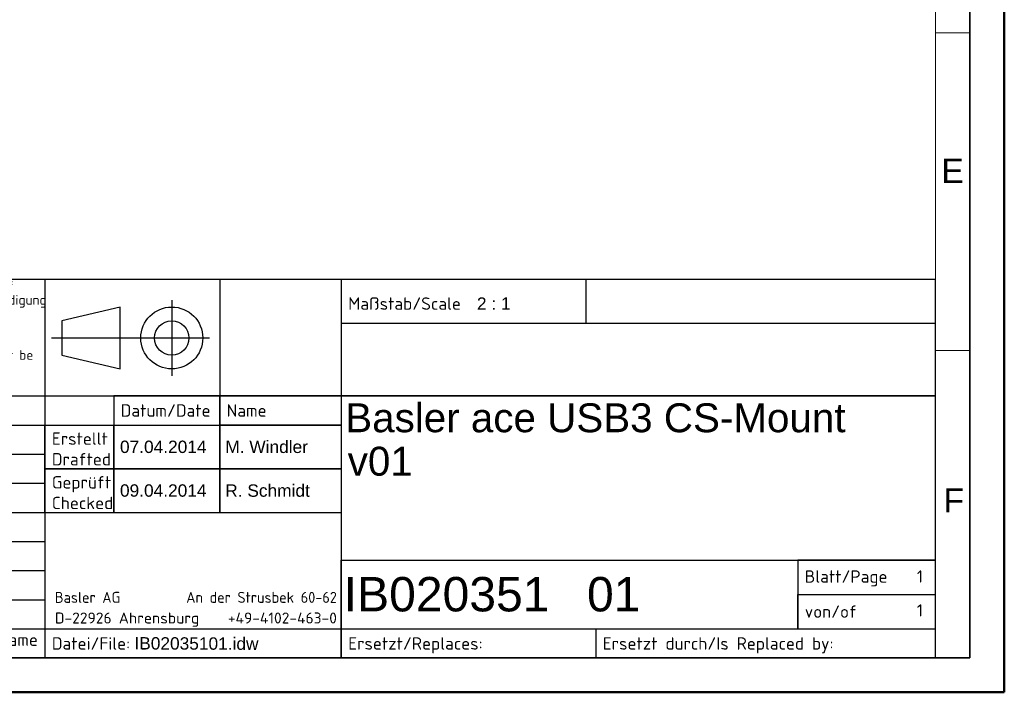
# Model space of a CAD drawing. Header units: millimetres. Extents: x 0 to 210, y 0 to 149.
# Tile 9 of 24: x 138 to 210, y 0 to 49. Entities that reach past the tile are written whole.
import ezdxf
from ezdxf.enums import TextEntityAlignment as Align

# ---------------------------------------------------------------- set-up
doc = ezdxf.new("R2010")
doc.units = ezdxf.units.MM
doc.header["$LTSCALE"] = 0.5
doc.layers.get('0').update_dxf_attribs({"lineweight": 25})
for name, color, linetype, lineweight in [('001', 7, 'Continuous', 50), ('RAHM2', 7, 'Continuous', 25), ('RAHM3', 7, 'Continuous', 25), ('Rahmen (ISO)', 7, 'Continuous', 70), ('Titel (ISO)', 7, 'Continuous', 35)]:
    doc.layers.add(name, color=color, linetype=linetype, lineweight=lineweight)
doc.layers.add('Symbole(DIN)', color=3, linetype='Continuous', lineweight=25, true_color=0x00ff00)
doc.styles.add('Aktuell-DIN', font='arial.ttf')
doc.styles.add('Notiztext (DIN)', font='isocpeur.ttf')
doc.styles.get("Standard").update_dxf_attribs({"font": 'isocpeur.ttf'})
doc.styles.add('Textstil17', font='isocpeur.ttf', dxfattribs={"width": 1.030042})
doc.styles.add('Textstil19', font='isocpeur.ttf', dxfattribs={"width": 0.963071})
doc.styles.add('Textstil32', font='arial.ttf')
doc.styles.add('Textstil38', font='arial.ttf')
doc.styles.add('Textstil70', font='arial.ttf', dxfattribs={"width": 0.85})
doc.styles.add('Textstil73', font='arial.ttf', dxfattribs={"width": 0.8})
doc.styles.add('Textstil76', font='arial.ttf', dxfattribs={"width": 0.6})
doc.styles.add('Textstil80', font='arial.ttf', dxfattribs={"width": 0.6})
doc.styles.add('Textstil81', font='arial.ttf')
doc.styles.add('Textstil83', font='isocpeur.ttf')
doc.styles.add('Textstil86', font='arial.ttf')
doc.styles.add('Textstil87', font='isocpeur.ttf', dxfattribs={"width": 0.8})
doc.styles.add('Textstil89', font='isocpeur.ttf')

# ---------------------------------------------------------------- blocks, each defined once
blk = doc.blocks.new('Ränder Basler-A3')
at = {"layer": '001'}
for p, q in [((420, 297), (420, 0)), ((420, 0), (0, 0))]:
    blk.add_line(p, q, dxfattribs=at)
at = {"layer": '001', "color": 7, "linetype": 'Continuous', "lineweight": 35}
for p, q in [((415, 292), (415, 5)), ((415, 5), (5, 5))]:
    blk.add_line(p, q, dxfattribs=at)
at = {"layer": '001', "color": 7, "linetype": 'Continuous', "lineweight": 18}
blk.add_line((410, 287), (410, 5), dxfattribs=at)
at = {"layer": 'Rahmen (ISO)', "color": 7, "linetype": 'Continuous', "lineweight": 18}
for p, q in [((415, 95.83), (410, 95.83)), ((415, 49.67), (410, 49.67))]:
    blk.add_line(p, q, dxfattribs=at)
at = {"layer": 'Symbole(DIN)', "color": 250, "true_color": 0x3f3f3f, "char_height": 3.5, "attachment_point": 4, "style": 'Aktuell-DIN'}
for s, insert in [('\\fArial|b0|i0;E', (410.84, 75.79)), ('\\fArial|b0|i0;F', (411.17, 27.91))]:
    blk.add_mtext(s, dxfattribs=dict(at, insert=insert))
blk = doc.blocks.new('Schriftfelder Basler')
for p, q in [((0, 54.99), (-182.88, 54.99)), ((0, 0), (0, 54.99))]:
    blk.add_line(p, q)
at = {"layer": 'RAHM2'}
for p, q in [((-104.03, 54.99), (-104.03, 38.07)), ((-50.8, 54.99), (-50.8, 48.66)), ((-111, 52), (-111, 41)), ((-118.5, 51), (-127, 49)), ((-118.5, 42), (-118.5, 51)), ((-127, 49), (-127, 44)), ((-86.36, 48.66), (0, 48.66)), ((-128.5, 46.5), (-105.5, 46.5)), ((-127, 44), (-118.5, 42)), ((-119.43, 38.07), (-119.43, 33.84)), ((-182.88, 33.84), (-104.03, 33.84)), ((-182.88, 29.61), (-129.43, 29.61)), ((-182.88, 25.38), (-129.43, 25.38)), ((-182.88, 21.15), (-129.43, 21.15)), ((-129.43, 21.15), (-86.36, 21.15)), ((-182.88, 16.92), (-129.43, 16.92)), ((-20, 14.23), (-20, 9.23)), ((-182.88, 12.69), (-129.43, 12.69)), ((-20, 9.23), (0, 9.23)), ((-182.88, 8.46), (-129.43, 8.46)), ((-182.88, 4.23), (0, 4.23))]:
    blk.add_line(p, q, dxfattribs=at)
for radius in [4.5, 2.5]:
    blk.add_circle((-111, 46.5), radius, dxfattribs=at)
at = {"layer": 'RAHM3'}
for p, q in [((-129.43, 54.99), (-129.43, 33.84)), ((-86.36, 54.99), (-86.36, 14.23)), ((-182.88, 38.07), (-119.43, 38.07)), ((-129.43, 21.15), (-129.43, 0)), ((-86.36, 14.23), (-20, 14.23)), ((-49.36, 4.23), (-49.36, 0))]:
    blk.add_line(p, q, dxfattribs=at)
at = {"layer": 'Titel (ISO)'}
for p, q in [((-119.43, 38.07), (-104.03, 38.07)), ((-104.03, 38.07), (-104.03, 21.15)), ((-104.03, 38.07), (-86.36, 38.07)), ((-86.36, 38.07), (0, 38.07)), ((-129.43, 33.84), (-129.43, 27.5)), ((-119.43, 33.84), (-119.43, 29.61)), ((-104.03, 33.84), (-86.36, 33.84)), ((-119.43, 29.61), (-119.43, 25.38)), ((-129.43, 27.5), (-86.36, 27.5)), ((-129.43, 27.5), (-129.43, 21.15)), ((-119.43, 25.38), (-119.43, 21.15)), ((-86.36, 14.23), (-86.36, 4.23)), ((-20, 14.23), (0, 14.23)), ((-20, 9.23), (-20, 4.23)), ((-86.36, 4.23), (-86.36, 0)), ((-137.28, 0), (-129.43, 0)), ((-129.43, 0), (0, 0))]:
    blk.add_line(p, q, dxfattribs=at)
at = {"layer": 'RAHM2', "style": 'Textstil83'}
for s, p in [('Maßstab/Scale', (-85.36, 50.6)), ('Datei/File:', (-128.43, 1.2)), ('Ersetzt/Replaces:', (-85.36, 1.2)), ('Ersetzt durch/Is Replaced by:', (-48.36, 1.2))]:
    blk.add_text(s, height=1.8, dxfattribs=at).set_placement(p)
for s, p in [('Datum/Date', (-118.43, 35.96)), ('Name', (-103.03, 35.96)), ('von/of', (-19, 6.73))]:
    blk.add_text(s, height=1.8, dxfattribs=at).set_placement(p, align=Align.MIDDLE_LEFT)
at = {"layer": 'RAHM2'}
for s, style, width, p, p2 in [('Basler AG          An der Strusbek 60-62', 'Textstil19', 0.963346, (-128, 8), (-87, 8)), ('D-22926 Ahrensburg    +49-4102-463-0', 'Textstil17', 1.029117, (-128, 5), (-87, 5))]:
    blk.add_text(s, height=1.6, dxfattribs=dict(at, style=style, width=width)).set_placement(p, p2, align=Align.FIT)
at = {"layer": 'RAHM2', "style": 'Textstil83'}
blk.add_text('Name', height=1.8, dxfattribs=at).set_placement((-133.36, 1.2), align=Align.BOTTOM_CENTER)
at = {"layer": 'RAHM2', "char_height": 1.8, "attachment_point": 4}
for s, insert, width in [('\\fISOCPEUR|b0|i0;\\H1.8000;Erstellt\\PDrafted', (-128.43, 30.37), 9.4026), ('\\fISOCPEUR|b0|i0;\\H1.8000;Geprüft\\PChecked', (-128.43, 24.02), 8.6343)]:
    blk.add_mtext(s, dxfattribs=dict(at, insert=insert, width=width))
at = {"layer": 'Titel (ISO)', "style": 'Textstil83'}
blk.add_text('Blatt/Page', height=1.8, dxfattribs=at).set_placement((-19, 12.73), align=Align.TOP_LEFT)
at = {"layer": 'Titel (ISO)', "insert": (-182.08, 46.82), "char_height": 1.4, "width": 52.7558, "attachment_point": 4, "line_spacing_factor": 0.857143, "style": 'Notiztext (DIN)'}
blk.add_mtext('\\fISOCPEUR|b0|i0;\\H1.4000;Diese Unterlage ist unser geistiges Eigentum. Sie darf Dritten nicht zur Kenntnis gelangen und ist nach Erledigung des Überlassungsgrundes zurückzusenden bzw. zu vernichten.\\P \\PThis document is our intellectual property. It must not be disclosed to third parties and must be returned or destroyed after the related task is accomplished.', dxfattribs=at)
at = {"layer": 'Titel (ISO)', "insert": (-116.43, 1.2), "char_height": 1.8, "width": 25.0175, "attachment_point": 7, "rotation": 359.8098, "style": 'Notiztext (DIN)'}
blk.add_mtext('\\fArial|b0|i0;\\H1.8000;IB02035101.idw', dxfattribs=at)
at = {"layer": 'Titel (ISO)'}
for tag, p, height, style in [('FirstViewScale_001', (-66.65, 50.6), 1.8, 'Textstil86'), ('SPI_Zeichnungsname_001', (-85.79, 32.8), 4.2, 'Textstil81'), ('SPI_Anlagedatum_001', (-118.53, 29.78), 1.8, 'Textstil86'), ('SPI_Anleger_001', (-103.22, 29.78), 1.8, 'Textstil86'), ('SPI_Zeichnungsname_002', (-85.43, 26.49), 4.2, 'Textstil81'), ('SPI_Pruefdatum_001', (-118.53, 23.43), 1.8, 'Textstil86'), ('SPI_Pruefer_001', (-103.23, 23.42), 1.8, 'Textstil86'), ('Blattnummer_001', (-2.72, 10.94), 1.79, 'Textstil89'), ('SPI_Zeichnungsnr_001', (-86.01, 6.76), 5, 'Textstil32'), ('SPI_Version_001', (-50.65, 6.76), 5, 'Textstil32'), ('Anzahl_Blätter_001', (-2.72, 6.01), 1.8, 'Textstil83')]:
    blk.add_attdef(tag, p, '', height=height, dxfattribs=dict(at, style=style))
at = {"layer": 'Titel (ISO)', "style": 'Textstil83'}
for tag, p in [('SPI_Halbzeug1', (-85.36, 47.66)), ('SPI_Werkstoff', (-43.36, 47.66))]:
    blk.add_attdef(tag, text='', height=1.8, dxfattribs=at).set_placement(p, align=Align.TOP_LEFT)
at = {"layer": 'Titel (ISO)'}
for tag, height, style, width, p in [('SPI_Halbzeug2', 1.8, 'Textstil87', 0.8, (-85.36, 39.07)), ('8SPI_Aenderung', 1.5, 'Textstil80', 0.6, (-176.98, 34.34)), ('8SPI_Pruefdatum', 2, 'Textstil73', 0.8, (-150.38, 34.34)), ('8SPI_Pruefer', 2, 'Textstil76', 0.6, (-136.78, 34.34)), ('7SPI_Pruefdatum', 2, 'Textstil73', 0.8, (-150.38, 30.11)), ('7SPI_Pruefer', 2, 'Textstil76', 0.6, (-136.78, 30.11)), ('7SPI_Aenderung', 1.5, 'Textstil80', 0.6, (-176.98, 30.11)), ('6SPI_Pruefdatum', 2, 'Textstil73', 0.8, (-150.38, 25.88)), ('6SPI_Pruefer', 2, 'Textstil76', 0.6, (-136.78, 25.88)), ('6SPI_Aenderung', 1.5, 'Textstil80', 0.6, (-176.98, 25.88)), ('5SPI_Pruefdatum', 2, 'Textstil73', 0.8, (-150.38, 21.65)), ('5SPI_Pruefer', 2, 'Textstil76', 0.6, (-136.78, 21.65)), ('5SPI_Aenderung', 1.5, 'Textstil80', 0.6, (-176.98, 21.65)), ('4SPI_Pruefdatum', 2, 'Textstil73', 0.8, (-150.38, 17.42)), ('4SPI_Pruefer', 2, 'Textstil76', 0.6, (-136.78, 17.42)), ('4SPI_Aenderung', 1.5, 'Textstil80', 0.6, (-176.98, 17.42)), ('3SPI_Pruefdatum', 2, 'Textstil70', 0.85, (-150.38, 13.19)), ('3SPI_Pruefer', 2, 'Textstil76', 0.6, (-136.78, 13.19)), ('3SPI_Aenderung', 1.5, 'Textstil80', 0.6, (-176.98, 13.19)), ('2SPI_Pruefdatum', 2, 'Textstil73', 0.8, (-150.38, 8.96)), ('2SPI_Pruefer', 2, 'Textstil76', 0.6, (-136.78, 8.96)), ('2SPI_Aenderung', 1.5, 'Textstil80', 0.6, (-176.98, 8.96)), ('1SPI_Pruefdatum', 2, 'Textstil73', 0.8, (-150.38, 4.73)), ('1SPI_Pruefer', 2, 'Textstil76', 0.6, (-136.78, 4.73)), ('1SPI_Aenderung', 1.5, 'Textstil80', 0.6, (-176.98, 4.73))]:
    blk.add_attdef(tag, text='', height=height, dxfattribs=dict(at, style=style, width=width)).set_placement(p, align=Align.BOTTOM_LEFT)
at = {"layer": 'Titel (ISO)', "style": 'Textstil38'}
for tag, p in [('8SPI_Revision', (-180.18, 34.34)), ('7SPI_Revision', (-180.18, 30.11)), ('6SPI_Revision', (-180.18, 25.88)), ('5SPI_Revision', (-180.18, 21.65)), ('4SPI_Revision', (-180.18, 17.42)), ('3SPI_Revision', (-180.18, 13.19)), ('2SPI_Revision', (-180.18, 8.96)), ('1SPI_Revision', (-180.18, 4.73))]:
    blk.add_attdef(tag, text='', height=2, dxfattribs=at).set_placement(p, align=Align.BOTTOM_CENTER)
at = {"layer": 'Titel (ISO)'}
for tag, height, style, p in [('SPI_Unterbenennung', 3.5, 'Notiztext (DIN)', (-85.36, 15.23)), ('SPI_Ersatz_fuer', 1.8, 'Textstil86', (-64.86, 1.2)), ('SPI_Ersetzt_durch', 1.8, 'Textstil86', (-14.36, 1.2))]:
    blk.add_attdef(tag, text='', height=height, dxfattribs=dict(at, style=style)).set_placement(p, align=Align.BOTTOM_LEFT)

msp = doc.modelspace()

# ---------------------------------------------------------------- block references
at = {"xscale": 0.5, "yscale": 0.5, "zscale": 0.5}
msp.add_blockref('Ränder Basler-A3', (0, 0), dxfattribs=at)
msp.add_blockref('Schriftfelder Basler', (205, 2.5), dxfattribs=at).add_auto_attribs({'SPI_Zeichnungsname_001': 'Basler ace USB3 CS-Mount', 'SPI_Zeichnungsnr_001': 'IB020351', 'FirstViewScale_001': '2 : 1', 'SPI_Anlagedatum_001': '07.04.2014', 'SPI_Anleger_001': 'M. Windler', 'SPI_Pruefdatum_001': '09.04.2014', 'SPI_Pruefer_001': 'R. Schmidt', 'SPI_Version_001': '01', 'Anzahl_Blätter_001': '1', 'Blattnummer_001': '1', 'SPI_Zeichnungsname_002': 'v01'})

doc.saveas('drawing.dxf')
